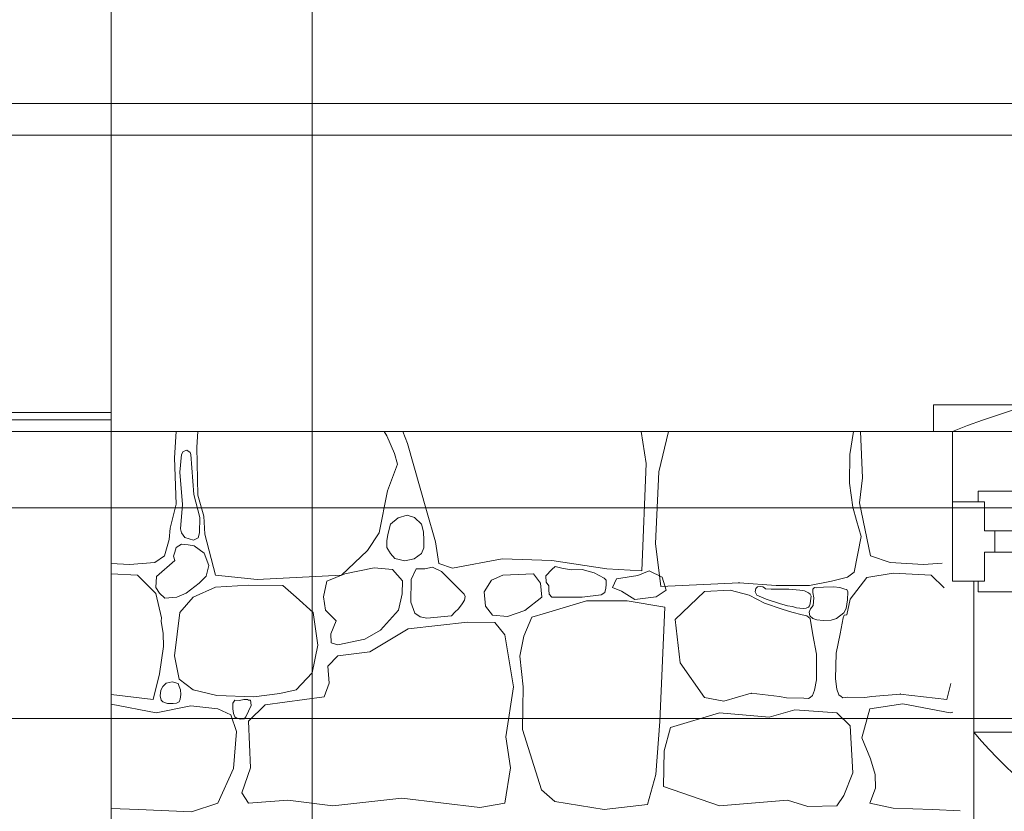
# Model space of a CAD drawing. Header units: millimetres. Extents: x -573548 to 674770, y -184010 to -47794.
# Tile 82 of 181: x 94244 to 96105, y -93596 to -92100. Entities that reach past the tile are written whole.
import ezdxf
from ezdxf.enums import TextEntityAlignment as Align

# ---------------------------------------------------------------- set-up
doc = ezdxf.new("R2010")
doc.units = ezdxf.units.MM
for name, color, linetype, lineweight in [('A.02 RZUT PIWNICY_is$0$_HATCH_Nr_pióra__18', 8, 'Continuous', 9), ('A.02 RZUT PIWNICY_is$0$detalokna_Nr_pióra__2', 8, 'Continuous', 9), ('A.02 RZUT PIWNICY_is$0$detalokna_Nr_pióra__8', 8, 'Continuous', 9), ('A.02 RZUT PIWNICY_is$0$linia nadproza_Nr_pióra__1', 8, 'Continuous', 9), ('A.02 RZUT PIWNICY_is$0$Nowe_A_okno_Nr_pióra__59', 8, 'Continuous', 9), ('A.02 RZUT PIWNICY_is$0$OBRYS PARTERU#1_Nr_pióra__1', 8, 'Continuous', 9), ('A.02 RZUT PIWNICY_is$0$opaska_Nr_pióra__1', 8, 'Continuous', 9), ('A.02 RZUT PIWNICY_is$0$opisy inne_Nr_pióra__1', 8, 'Continuous', 9), ('A.02 RZUT PIWNICY_is$0$opisy inne_Nr_pióra__10', 8, 'Continuous', 9), ('A.02 RZUT PIWNICY_is$0$opisy inne_Nr_pióra__250', 8, 'Continuous', 9), ('A.02 RZUT PIWNICY_is$0$strop_Nr_pióra__1', 8, 'Continuous', 9), ('A.02 RZUT PIWNICY_is$0$Structural - Bearing_Nr_pióra__21', 8, 'Continuous', 9), ('A.02 RZUT PIWNICY_is$0$Structural - Grid', 8, 'Continuous', 9), ('A.02 RZUT PIWNICY_is$0$Structural - Grid_Nr_pióra__17', 8, 'Continuous', 9)]:
    doc.layers.add(name, color=color, linetype=linetype, lineweight=lineweight)
doc.styles.add('A.02 RZUT PIWNICY_is$0$STYL_AUTOMATYCZNY_1', font='arial.ttf')

# ---------------------------------------------------------------- blocks, each defined once
blk = doc.blocks.new('*X132')
at = {"layer": 'A.02 RZUT PIWNICY_is$0$_HATCH_Nr_pióra__18'}
for p, q in [((95106.7, -92927.9), (95109.9, -92877.8)), ((95150.9, -92877.8), (95149.3, -92907.6)), ((95508.4, -92885.8), (95503.2, -92877.8)), ((95522.8, -92919.6), (95508.4, -92885.8)), ((95538.2, -92877.8), (95547.4, -92900.6)), ((95998, -92938.2), (95988.7, -92877.8)), ((96040.2, -92877.8), (96022.4, -92953.8)), ((96383, -92921.3), (96389.9, -92877.8)), ((96403.5, -92877.8), (96406.9, -92965.4)), ((95149.3, -92907.6), (95151.3, -92998)), ((95547.4, -92900.6), (95583.1, -93026.9)), ((95110, -93015.4), (95106.7, -92927.9)), ((95120.4, -92921.3), (95117.3, -92954.9)), ((95123.5, -92915.4), (95120.4, -92921.3)), ((95130.1, -92913.1), (95123.5, -92915.4)), ((95136.4, -92917.3), (95130.1, -92913.1)), ((95138.1, -92921.3), (95136.4, -92917.3)), ((95143.4, -92997), (95138.1, -92921.3)), ((95528.6, -92939.4), (95522.8, -92919.6)), ((96382.1, -92975.5), (96383, -92921.3)), ((95509.6, -92990.2), (95528.6, -92939.4)), ((95990.1, -93140.9), (95998, -92938.2)), ((95117.3, -92954.9), (95121.9, -93015.7)), ((96022.4, -92953.8), (96015.9, -93089.4)), ((96406.9, -92965.4), (96401.2, -93012.9)), ((96388.5, -93020.8), (96382.1, -92975.5)), ((95154.7, -93040.4), (95143.4, -92997)), ((95151.3, -92998), (95162.5, -93037.7)), ((95493.9, -93069.5), (95509.6, -92990.2)), ((95098.9, -93060.4), (95110, -93015.4)), ((95121.9, -93015.7), (95118.3, -93061.7)), ((96395.5, -93046.1), (96388.5, -93020.8)), ((96401.2, -93012.9), (96422.2, -93112.8)), ((95154.5, -93069.5), (95154.7, -93040.4)), ((95162.5, -93037.7), (95164.5, -93071.9)), ((95546.4, -93036.2), (95529.4, -93041.1)), ((95560.2, -93040.4), (95546.4, -93036.2)), ((95573.5, -93053), (95560.2, -93040.4)), ((95583.1, -93026.9), (95600.4, -93086.4)), ((95514.8, -93053), (95510.1, -93072.5)), ((95529.4, -93041.1), (95514.8, -93053)), ((95577.3, -93067.4), (95573.5, -93053)), ((96404.4, -93076.1), (96395.5, -93046.1)), ((95096.8, -93081.8), (95098.9, -93060.4)), ((95118.3, -93061.7), (95120.4, -93069.5)), ((95120.4, -93069.5), (95126.5, -93078)), ((95126.5, -93078), (95143.1, -93083.2)), ((95151.6, -93078.8), (95154.5, -93069.5)), ((95164.5, -93071.9), (95184.3, -93149.1)), ((95471.6, -93102.9), (95493.9, -93069.5)), ((95510.1, -93072.5), (95508.2, -93084.6)), ((95577.8, -93083), (95577.3, -93067.4)), ((96391.5, -93143.4), (96404.4, -93076.1)), ((95088.2, -93112.8), (95096.8, -93081.8)), ((95120.4, -93090.7), (95110.3, -93097.2)), ((95132.7, -93092.2), (95120.4, -93090.7)), ((95144.4, -93094), (95132.7, -93092.2)), ((95143.1, -93083.2), (95151.6, -93078.8)), ((95162.8, -93107.9), (95144.4, -93094)), ((95508.2, -93084.6), (95508, -93097.1)), ((95577.9, -93098), (95577.8, -93083)), ((95600.4, -93086.4), (95606.2, -93127.3)), ((96015.9, -93089.4), (96025.9, -93171.1)), ((95070, -93125.6), (95088.2, -93112.8)), ((95107.3, -93106.2), (95105, -93113.3)), ((95105, -93113.3), (95107.3, -93121.5)), ((95110.3, -93097.2), (95107.3, -93106.2)), ((95171.7, -93131.2), (95162.8, -93107.9)), ((95422.4, -93149.1), (95471.6, -93102.9)), ((95508, -93097.1), (95514.8, -93108.3)), ((95514.8, -93108.3), (95523.5, -93117.6)), ((95559.8, -93118.8), (95573.5, -93108.3)), ((95573.5, -93108.3), (95577.9, -93098)), ((96422.2, -93112.8), (96459.4, -93125.6)), ((94987.3, -93127.3), (95022.1, -93129.3)), ((95022.1, -93129.3), (95070, -93125.6)), ((95107.3, -93121.5), (95072.7, -93152.2)), ((95167, -93151.3), (95171.7, -93131.2)), ((95523.5, -93117.6), (95542.1, -93122.2)), ((95542.1, -93122.2), (95559.8, -93118.8)), ((95594.3, -93134), (95579.9, -93137.7)), ((95611.6, -93142.5), (95594.3, -93134)), ((95606.2, -93127.3), (95632.2, -93135.9)), ((95632.2, -93135.9), (95726.3, -93118.6)), ((95726.3, -93118.6), (95820, -93121.9)), ((95820, -93121.9), (95923.7, -93137.6)), ((95826, -93133.2), (95820, -93138.8)), ((95839, -93136.2), (95826, -93133.2)), ((96459.4, -93125.6), (96522.1, -93129.3)), ((96522.1, -93129.3), (96557.7, -93126.6)), ((94987.3, -93146.8), (95037, -93149.1)), ((95037, -93149.1), (95071.9, -93184.2)), ((95072.7, -93152.2), (95071.7, -93172.6)), ((95153.7, -93164.3), (95167, -93151.3)), ((95184.3, -93149.1), (95263.2, -93157.4)), ((95263.2, -93157.4), (95422.4, -93149.1)), ((95429.1, -93147.1), (95394.9, -93160.7)), ((95484, -93135.5), (95429.1, -93147.1)), ((95519.1, -93138.4), (95484, -93135.5)), ((95537.7, -93159.9), (95519.1, -93138.4)), ((95563.7, -93137.1), (95554.4, -93157.8)), ((95579.9, -93137.7), (95563.7, -93137.1)), ((95654.5, -93185.5), (95611.6, -93142.5)), ((95727.2, -93149.5), (95705.7, -93158.6)), ((95785, -93147.1), (95727.2, -93149.5)), ((95798.6, -93164.8), (95785, -93147.1)), ((95820, -93138.8), (95808.5, -93150.7)), ((95808.5, -93150.7), (95809.5, -93162.6)), ((95856.8, -93139.2), (95839, -93136.2)), ((95877, -93138.8), (95856.8, -93139.2)), ((95899.9, -93144.9), (95877, -93138.8)), ((95909.7, -93150.3), (95899.9, -93144.9)), ((95919, -93154.9), (95909.7, -93150.3)), ((95923.7, -93137.6), (95990.1, -93140.9)), ((95942.1, -93156.3), (95982.4, -93150.3)), ((95982.4, -93150.3), (96004.1, -93141.3)), ((96004.1, -93141.3), (96028.2, -93153.3)), ((96378.8, -93153.4), (96391.5, -93143.4)), ((96415.2, -93153.7), (96465.1, -93145.8)), ((96465.1, -93145.8), (96537, -93149.1)), ((96537, -93149.1), (96561, -93173.3)), ((95129.3, -93183.1), (95153.7, -93164.3)), ((95247.1, -93168.5), (95184.3, -93171.8)), ((95311.5, -93168.9), (95247.1, -93168.5)), ((95337.1, -93191.2), (95311.5, -93168.9)), ((95394.9, -93160.7), (95388.6, -93190.6)), ((95537.3, -93184.6), (95537.7, -93159.9)), ((95554.4, -93157.8), (95553.8, -93200.3)), ((95705.7, -93158.6), (95691.9, -93181)), ((95800.9, -93190.8), (95798.6, -93164.8)), ((95809.5, -93162.6), (95814.3, -93169.6)), ((95814.3, -93169.6), (95814.1, -93176.8)), ((95922.5, -93158.7), (95919, -93154.9)), ((95921.7, -93173.9), (95922.6, -93167.3)), ((95922.6, -93167.3), (95922.5, -93158.7)), ((95934.3, -93172.6), (95942.1, -93156.3)), ((96025.9, -93171.1), (96173.7, -93163.7)), ((96028.2, -93153.3), (96036, -93178)), ((96173.7, -93163.7), (96244, -93168.9)), ((96208.3, -93171.2), (96205.4, -93174.5)), ((96214.3, -93170.6), (96208.3, -93171.2)), ((96218.6, -93171.5), (96214.3, -93170.6)), ((96244, -93168.9), (96306.8, -93168.9)), ((96306.8, -93168.9), (96348.5, -93160.6)), ((96348.5, -93160.6), (96378.8, -93153.4)), ((96383.7, -93194.8), (96415.2, -93153.7)), ((95071.7, -93172.6), (95078.8, -93183.6)), ((95071.9, -93184.2), (95082.6, -93229.8)), ((95078.8, -93183.6), (95088.8, -93193)), ((95111.7, -93191.2), (95129.3, -93183.1)), ((95184.3, -93171.8), (95142.2, -93191.2)), ((95530.1, -93215.3), (95537.3, -93184.6)), ((95656.1, -93189.8), (95654.5, -93185.5)), ((95655.1, -93196.9), (95656.1, -93189.8)), ((95691.9, -93181), (95694.6, -93207.7)), ((95814.1, -93176.8), (95815, -93185.3)), ((95815, -93185.3), (95820, -93190.8)), ((95877, -93190.8), (95913.3, -93186.4)), ((95913.3, -93186.4), (95919.8, -93182)), ((95919.8, -93182), (95921.7, -93173.9)), ((95951.7, -93179.8), (95934.3, -93172.6)), ((95977, -93195.4), (95951.7, -93179.8)), ((96036, -93178), (96017.3, -93190.6)), ((96108.2, -93180.3), (96052.7, -93233.1)), ((96156.8, -93177.6), (96108.2, -93180.3)), ((96193.1, -93187.4), (96156.8, -93177.6)), ((96221.7, -93202.1), (96193.1, -93187.4)), ((96205.4, -93174.5), (96204.3, -93181.1)), ((96204.3, -93181.1), (96207.1, -93187.4)), ((96207.1, -93187.4), (96225.1, -93194.9)), ((96221.9, -93173), (96218.6, -93171.5)), ((96223.6, -93174.9), (96221.9, -93173)), ((96234.4, -93175.8), (96223.6, -93174.9)), ((96267.6, -93175.7), (96234.4, -93175.8)), ((96288.8, -93177.7), (96267.6, -93175.7)), ((96297.2, -93179), (96288.8, -93177.7)), ((96304.9, -93182.7), (96297.2, -93179)), ((96307.9, -93185.4), (96304.9, -93182.7)), ((96309.8, -93189.1), (96307.9, -93185.4)), ((96309.3, -93193.4), (96309.8, -93189.1)), ((96313.3, -93175.7), (96312.9, -93182)), ((96312.9, -93182), (96314.8, -93192.1)), ((96316.4, -93172.7), (96313.3, -93175.7)), ((96320.1, -93173.1), (96316.4, -93172.7)), ((96333.4, -93172.2), (96320.1, -93173.1)), ((96352, -93171.3), (96333.4, -93172.2)), ((96364.2, -93172.5), (96352, -93171.3)), ((96373.3, -93175.7), (96364.2, -93172.5)), ((96377.3, -93176.2), (96373.3, -93175.7)), ((96379.3, -93180.7), (96377.3, -93176.2)), ((96378.7, -93195.7), (96379.3, -93180.7)), ((95088.8, -93193), (95111.7, -93191.2)), ((95142.2, -93191.2), (95117.1, -93219.7)), ((95369.3, -93220.1), (95337.1, -93191.2)), ((95388.6, -93190.6), (95392, -93215.6)), ((95553.8, -93200.3), (95561.3, -93221.2)), ((95643.4, -93213.1), (95650.3, -93203.8)), ((95650.3, -93203.8), (95655.1, -93196.9)), ((95694.6, -93207.7), (95707.8, -93224.7)), ((95768.9, -93216.4), (95800.9, -93190.8)), ((95820, -93190.8), (95877, -93190.8)), ((95885.7, -93197.8), (95847.7, -93209.4)), ((95924.1, -93197.8), (95885.7, -93197.8)), ((95962.5, -93197.8), (95924.1, -93197.8)), ((96033.4, -93209.6), (95962.5, -93197.8)), ((96017.3, -93190.6), (95977, -93195.4)), ((96255, -93213.5), (96221.7, -93202.1)), ((96225.1, -93194.9), (96250.1, -93203)), ((96250.1, -93203), (96265.2, -93207.1)), ((96265.2, -93207.1), (96274.7, -93208.7)), ((96304.9, -93209.8), (96307, -93207.1)), ((96307, -93207.1), (96307.8, -93203.4)), ((96307.8, -93203.4), (96308.9, -93197.7)), ((96308.9, -93197.7), (96309.3, -93193.4)), ((96313.8, -93207), (96309, -93212.7)), ((96314.8, -93192.1), (96313.8, -93207)), ((96376, -93212.3), (96378.7, -93195.7)), ((96377.4, -93224.6), (96383.7, -93194.8)), ((95117.1, -93219.7), (95107.1, -93301.9)), ((95377.9, -93281.6), (95369.3, -93220.1)), ((95392, -93215.6), (95412.6, -93235.8)), ((95496, -93253.2), (95530.1, -93215.3)), ((95561.3, -93221.2), (95570.9, -93228.1)), ((95583.9, -93230.5), (95630.2, -93226)), ((95630.2, -93226), (95636.5, -93219)), ((95636.4, -93219.3), (95643.4, -93213.1)), ((95707.8, -93224.7), (95736.2, -93227.6)), ((95736.2, -93227.6), (95768.9, -93216.4)), ((95807.7, -93221), (95782, -93228.7)), ((95847.7, -93209.4), (95807.7, -93221)), ((96024, -93425.6), (96033.4, -93209.6)), ((96273.3, -93219.1), (96255, -93213.5)), ((96293.1, -93224.4), (96273.3, -93219.1)), ((96274.7, -93208.7), (96282.4, -93211.2)), ((96282.4, -93211.2), (96294.9, -93212.3)), ((96301.6, -93226), (96293.1, -93224.4)), ((96294.9, -93212.3), (96300.6, -93211.9)), ((96300.6, -93211.9), (96304.9, -93209.8)), ((96308.2, -93231.4), (96301.6, -93226)), ((96309, -93212.7), (96306.3, -93219.4)), ((96306.3, -93219.4), (96307.7, -93226.5)), ((96307.7, -93226.5), (96313.3, -93231.4)), ((96358, -93231.4), (96372, -93220.5)), ((96370.6, -93229.8), (96372.4, -93225.1)), ((96372, -93220.5), (96376, -93212.3)), ((96372.4, -93225.1), (96377.4, -93224.6)), ((95082.6, -93229.8), (95081.8, -93236.1)), ((95081.8, -93236.1), (95085.8, -93259.6)), ((95412.6, -93235.8), (95402.3, -93260.2)), ((95660.7, -93238.3), (95548.4, -93250.7)), ((95570.9, -93228.1), (95583.9, -93230.5)), ((95712.3, -93239.1), (95660.7, -93238.3)), ((95731.3, -93262.1), (95712.3, -93239.1)), ((95782, -93228.7), (95766.9, -93264.5)), ((96052.7, -93233.1), (96062.5, -93314.9)), ((96313.3, -93262.1), (96308.2, -93231.4)), ((96313.3, -93231.4), (96320.7, -93233.6)), ((96320.7, -93233.6), (96332.4, -93234.8)), ((96332.4, -93234.8), (96347.8, -93234.5)), ((96347.8, -93234.5), (96358, -93231.4)), ((96364.6, -93260.4), (96370.6, -93229.8)), ((95085.8, -93259.6), (95086.1, -93284.3)), ((95402.3, -93260.2), (95402.7, -93277.5)), ((95466.3, -93270.1), (95496, -93253.2)), ((95548.4, -93250.7), (95476.2, -93294.4)), ((95747.4, -93360.5), (95731.3, -93262.1)), ((96320, -93298.9), (96313.3, -93262.1)), ((96357, -93297), (96364.6, -93260.4)), ((95366.8, -93334.1), (95377.9, -93281.6)), ((95402.7, -93277.5), (95415.9, -93281.2)), ((95415.9, -93281.2), (95466.3, -93270.1)), ((95766.9, -93264.5), (95759.4, -93302.2)), ((95086.1, -93284.3), (95078.5, -93335.9)), ((95415.9, -93301.5), (95396.5, -93321.3)), ((95476.2, -93294.4), (95415.9, -93301.5)), ((96320, -93347), (96320, -93298.9)), ((96355.7, -93345.1), (96357, -93297)), ((95107.1, -93301.9), (95115.8, -93346)), ((95759.4, -93302.2), (95765.9, -93360.2)), ((96062.5, -93314.9), (96108.2, -93380.3)), ((95078.5, -93335.9), (95066.5, -93384.1)), ((95337.1, -93366.3), (95366.8, -93334.1)), ((95396.5, -93321.3), (95399.4, -93353.5)), ((95091.4, -93353.7), (95084.9, -93359.7)), ((95102.5, -93351.2), (95091.4, -93353.7)), ((95113.6, -93353.8), (95102.5, -93351.2)), ((95115.8, -93359.7), (95113.6, -93353.8)), ((95115.8, -93346), (95142.2, -93366.3)), ((95399.4, -93353.5), (95389.9, -93379.5)), ((96316.5, -93366.5), (96320, -93347)), ((96358.6, -93364.6), (96355.7, -93345.1)), ((96574, -93353.9), (96566.5, -93384.1)), ((95066.5, -93384.1), (94987.3, -93375.1)), ((95081, -93366.5), (95080.2, -93377.1)), ((95084.9, -93359.7), (95081, -93366.5)), ((95118.4, -93366), (95115.8, -93359.7)), ((95117.4, -93383.4), (95118.7, -93374.9)), ((95118.7, -93374.9), (95118.4, -93366)), ((95142.2, -93366.3), (95187.2, -93377)), ((95257, -93379.1), (95306.1, -93373.3)), ((95306.1, -93373.3), (95337.1, -93366.3)), ((95732.9, -93454.6), (95747.4, -93360.5)), ((95765.9, -93360.2), (95764.3, -93441)), ((96145.2, -93387.3), (96196.7, -93372.6)), ((96196.7, -93372.6), (96249.9, -93378.5)), ((96312.4, -93377), (96316.5, -93366.5)), ((96362.4, -93375.2), (96358.6, -93364.6)), ((96366.5, -93378.6), (96362.4, -93375.2)), ((96478.2, -93374), (96424.8, -93378.5)), ((96566.5, -93384.1), (96478.2, -93374)), ((94987.3, -93393), (95072.5, -93409.6)), ((95080.2, -93377.1), (95081.7, -93385.3)), ((95081.7, -93385.3), (95084.9, -93389)), ((95084.9, -93389), (95093.7, -93392)), ((95093.7, -93392), (95104.2, -93392.1)), ((95104.2, -93392.1), (95111, -93391.5)), ((95111, -93391.5), (95115.8, -93389)), ((95115.8, -93389), (95117.4, -93383.4)), ((95187.2, -93377), (95257, -93379.1)), ((95220.8, -93385.3), (95216.9, -93391)), ((95216.9, -93391), (95217.4, -93402.1)), ((95229.7, -93386), (95220.8, -93385.3)), ((95238.1, -93384.2), (95229.7, -93386)), ((95245, -93384.4), (95238.1, -93384.2)), ((95247.1, -93385.3), (95245, -93384.4)), ((95250.5, -93385.8), (95247.1, -93385.3)), ((95251.5, -93389.8), (95250.5, -93385.8)), ((95251.7, -93395.5), (95251.5, -93389.8)), ((95389.9, -93379.5), (95278.5, -93394.7)), ((96108.2, -93380.3), (96145.2, -93387.3)), ((96249.9, -93378.5), (96263.2, -93380.9)), ((96263.2, -93380.9), (96296.3, -93381.5)), ((96296.3, -93381.5), (96304.9, -93382.5)), ((96304.9, -93382.5), (96308.2, -93380.3)), ((96308.2, -93380.3), (96312.4, -93377)), ((96369.8, -93380.9), (96366.5, -93378.6)), ((96378.4, -93380.2), (96369.8, -93380.9)), ((96411.5, -93380.5), (96378.4, -93380.2)), ((96424.8, -93378.5), (96411.5, -93380.5)), ((96421, -93402.2), (96483.3, -93392.3)), ((96483.3, -93392.3), (96572.5, -93409.6)), ((95072.5, -93409.6), (95138.1, -93396)), ((95138.1, -93396), (95188.9, -93402.2)), ((95188.9, -93402.2), (95213.2, -93413.3)), ((95217.4, -93402.1), (95218.2, -93410.9)), ((95218.2, -93410.9), (95220.8, -93417)), ((95242, -93417), (95251.7, -93395.5)), ((95278.5, -93394.7), (95247.1, -93425.3)), ((96136.9, -93409.6), (96044.4, -93437.3)), ((96230.3, -93417.5), (96136.9, -93409.6)), ((96279.4, -93403.8), (96230.3, -93417.5)), ((96358.7, -93409.6), (96279.4, -93403.8)), ((96383.4, -93434.4), (96358.7, -93409.6)), ((96405.7, -93456.7), (96421, -93402.2)), ((96572.5, -93409.6), (96577.9, -93408.5)), ((95213.2, -93413.3), (95224, -93445.1)), ((95220.8, -93417), (95225.2, -93420.2)), ((95225.2, -93420.2), (95232.1, -93421.6)), ((95232.1, -93421.6), (95238.3, -93420.7)), ((95238.3, -93420.7), (95242, -93417)), ((95247.1, -93425.3), (95250.8, -93513.6)), ((96016.2, -93525.9), (96024, -93425.6)), ((95224, -93445.1), (95218.6, -93514.5)), ((95764.3, -93441), (95800.2, -93555.3)), ((96044.4, -93437.3), (96031.9, -93481.4)), ((96388.8, -93523.1), (96383.4, -93434.4)), ((95741.6, -93513.6), (95732.9, -93454.6)), ((96422.2, -93496.7), (96405.7, -93456.7)), ((96031.9, -93481.4), (96031.1, -93548.6)), ((96430.9, -93526), (96422.2, -93496.7)), ((95218.6, -93514.5), (95188.9, -93580.1)), ((95250.8, -93513.6), (95234.3, -93560.7)), ((95731.3, -93580.1), (95741.6, -93513.6)), ((96371.8, -93565.6), (96388.8, -93523.1)), ((96000.6, -93582.7), (96016.2, -93525.9)), ((96431.3, -93551.6), (96430.9, -93526)), ((95234.3, -93560.7), (95247.1, -93580.1)), ((95800.2, -93555.3), (95825.8, -93576.8)), ((96031.1, -93548.6), (96136.9, -93585.5)), ((96421, -93580.1), (96431.3, -93551.6)), ((95188.9, -93580.1), (95138.9, -93596.6)), ((95247.1, -93580.1), (95321, -93574.7)), ((95321, -93574.7), (95406, -93585.5)), ((95406, -93585.5), (95536.5, -93570.6)), ((95536.5, -93570.6), (95684.2, -93588.3)), ((95684.2, -93588.3), (95731.3, -93580.1)), ((95825.8, -93576.8), (95919.1, -93592.5)), ((96136.9, -93585.5), (96265.3, -93574.3)), ((96265.3, -93574.3), (96303.7, -93586.7)), ((96358.7, -93585.5), (96371.8, -93565.6)), ((96465.1, -93589.6), (96421, -93580.1)), ((95039, -93592.5), (94987.3, -93590.5)), ((95138.9, -93596.6), (95039, -93592.5)), ((95919.1, -93592.5), (96000.6, -93582.7)), ((96303.7, -93586.7), (96358.7, -93585.5)), ((96539, -93592.5), (96465.1, -93589.6)), ((96591.2, -93594.6), (96539, -93592.5))]:
    blk.add_line(p, q, dxfattribs=at)
for p in [(96173.7, -93163.7), (96196.7, -93372.6), (96478.2, -93374), (96308.2, -93380.3), (96308.2, -93380.3), (96366.5, -93378.6), (96366.5, -93378.6)]:
    blk.add_point(p, dxfattribs=at)
blk = doc.blocks.new('A.02 RZUT PIWNICY_is$0$Wypełnienie_27_1')
at = {"layer": 'A.02 RZUT PIWNICY_is$0$_HATCH_Nr_pióra__18'}
blk.add_blockref('*X132', (0, 0), dxfattribs=at)
blk = doc.blocks.new('A.02 RZUT PIWNICY_is$0$Standardowy znacznik osi')
at = {"layer": 'A.02 RZUT PIWNICY_is$0$Structural - Grid_Nr_pióra__17'}
blk.add_line((1000, 0), (17855.4, 0), dxfattribs=at)
at = {"layer": 'A.02 RZUT PIWNICY_is$0$Structural - Grid_Nr_pióra__17', "style": 'A.02 RZUT PIWNICY_is$0$STYL_AUTOMATYCZNY_1'}
for tag, p in [('AC_MarkerText_1_0', (5, -80)), ('AC_MarkerText_1_1', (19360.4, -80))]:
    blk.add_attdef(tag, text='', height=350, rotation=270, dxfattribs=at).set_placement(p, align=Align.TOP_CENTER)
blk = doc.blocks.new('A.02 RZUT PIWNICY_is$0$Standardowy znacznik osi_3')
at = {"layer": 'A.02 RZUT PIWNICY_is$0$Structural - Grid_Nr_pióra__17'}
blk.add_line((2962.2, 0), (40906.6, 0), dxfattribs=at)
at = {"layer": 'A.02 RZUT PIWNICY_is$0$Structural - Grid_Nr_pióra__17', "style": 'A.02 RZUT PIWNICY_is$0$STYL_AUTOMATYCZNY_1'}
for tag, p in [('AC_MarkerText_1_0', (-250, -335)), ('AC_MarkerText_1_1', (44118.7, -335))]:
    blk.add_attdef(tag, text='', height=350, rotation=180, dxfattribs=at).set_placement(p, align=Align.TOP_CENTER)
blk = doc.blocks.new('A.02 RZUT PIWNICY_is')
at = {"layer": 'A.02 RZUT PIWNICY_is$0$detalokna_Nr_pióra__2'}
blk.add_lwpolyline([(96541, -92877.7), (96541, -92827.7), (97536.4, -92827.7), (97536.4, -92877.7)], dxfattribs=at)
at = {"layer": 'A.02 RZUT PIWNICY_is$0$detalokna_Nr_pióra__8'}
blk.add_line((96577.3, -92877.8), (97507.3, -92877.8), dxfattribs=at)
at = {"layer": 'A.02 RZUT PIWNICY_is$0$linia nadproza_Nr_pióra__1'}
blk.add_line((96617.3, -93446.2), (97507.3, -93446.2), dxfattribs=at)
at = {"layer": 'A.02 RZUT PIWNICY_is$0$Nowe_A_okno_Nr_pióra__59'}
for points in [[(96695.4, -92990.9), (96695.4, -93065.9), (96637.3, -93065.9), (96637.3, -93010.9), (96625.5, -93010.9), (96625.5, -92990.9)], [(96577.3, -93160.9), (96577.3, -93010.9), (96637.3, -93010.9), (96637.3, -93065.9), (96657.2, -93065.9), (96657.2, -93105.9), (96637.3, -93105.9), (96637.3, -93160.9)], [(96695.4, -93180.9), (96695.4, -93105.9), (96637.3, -93105.9), (96637.3, -93160.9), (96625.5, -93160.9), (96625.5, -93180.9)]]:
    blk.add_lwpolyline(points, close=True, dxfattribs=at)
at = {"layer": 'A.02 RZUT PIWNICY_is$0$OBRYS PARTERU#1_Nr_pióra__1'}
blk.add_lwpolyline([(87547.3, -93022.2), (87547.3, -93622.2), (80856, -93622.2), (80856, -97482.2), (80306.7, -97482.2), (80306.7, -101132.2), (82397.3, -101132.2), (82397.3, -105082.2), (87537.3, -105082.2), (87537.3, -105471.8), (106939.7, -105472.5), (118516.4, -105372.5), (118516.4, -93022.2)], close=True, dxfattribs=at)
at = {"layer": 'A.02 RZUT PIWNICY_is$0$opaska_Nr_pióra__1'}
for points in [[(96855.4, -92257.8), (94211.2, -92257.8)], [(96851, -92317.8), (94215.6, -92317.8)]]:
    blk.add_lwpolyline(points, dxfattribs=at)
at = {"layer": 'A.02 RZUT PIWNICY_is$0$opisy inne_Nr_pióra__1'}
blk.add_line((94987.3, -93857.9), (94987.3, -91651.1), dxfattribs=at)
at = {"layer": 'A.02 RZUT PIWNICY_is$0$opisy inne_Nr_pióra__10'}
blk.add_line((94987.3, -92855.6), (94617.3, -92855.6), dxfattribs=at)
at = {"layer": 'A.02 RZUT PIWNICY_is$0$opisy inne_Nr_pióra__250'}
blk.add_line((94987.3, -92841.8), (94617.3, -92841.8), dxfattribs=at)
at = {"layer": 'A.02 RZUT PIWNICY_is$0$strop_Nr_pióra__1'}
for centre, radius, start, end in [((97042.3, -94013.6), 1227.3, 67.7348, 112.2652), ((97222.3, -92940.8), 788.4, 219.8775, 320.1225)]:
    blk.add_arc(centre, radius, start, end, dxfattribs=at)
at = {"layer": 'A.02 RZUT PIWNICY_is$0$Structural - Bearing_Nr_pióra__21'}
for p, q in [((96577.3, -92877.8), (94617.3, -92877.8)), ((96577.3, -93146.2), (96577.3, -92877.8)), ((96617.3, -93160.9), (96577.3, -93160.9)), ((96617.3, -93958.2), (96617.3, -93160.9))]:
    blk.add_line(p, q, dxfattribs=at)
at = {"layer": 'A.02 RZUT PIWNICY_is$0$_HATCH_Nr_pióra__18'}
blk.add_blockref('A.02 RZUT PIWNICY_is$0$Wypełnienie_27_1', (0, 0), dxfattribs=at)
at = {"layer": 'A.02 RZUT PIWNICY_is$0$Structural - Grid', "zscale": 1000}
for name, p, rotation in [('A.02 RZUT PIWNICY_is$0$Standardowy znacznik osi', (95367.3, -108395.1), 90), ('A.02 RZUT PIWNICY_is$0$Standardowy znacznik osi_3', (121686.6, -93420.2), 180)]:
    blk.add_blockref(name, p, dxfattribs=dict(at, rotation=rotation))
at = {"layer": 'A.02 RZUT PIWNICY_is$0$opisy inne_Nr_pióra__1', "insert": (93555, -92076.7), "char_height": 150, "attachment_point": 7, "style": 'A.02 RZUT PIWNICY_is$0$STYL_AUTOMATYCZNY_1'}
blk.add_mtext('\\A1;{\\pql;\\fArial|b0|i0|c238|p0;\\W1.000000;izolowany papą}', dxfattribs=at)

msp = doc.modelspace()

# ---------------------------------------------------------------- block references
at = {"ltscale": 10}
msp.add_blockref('A.02 RZUT PIWNICY_is', (-570.227, 0), dxfattribs=at)

doc.saveas('drawing.dxf')
